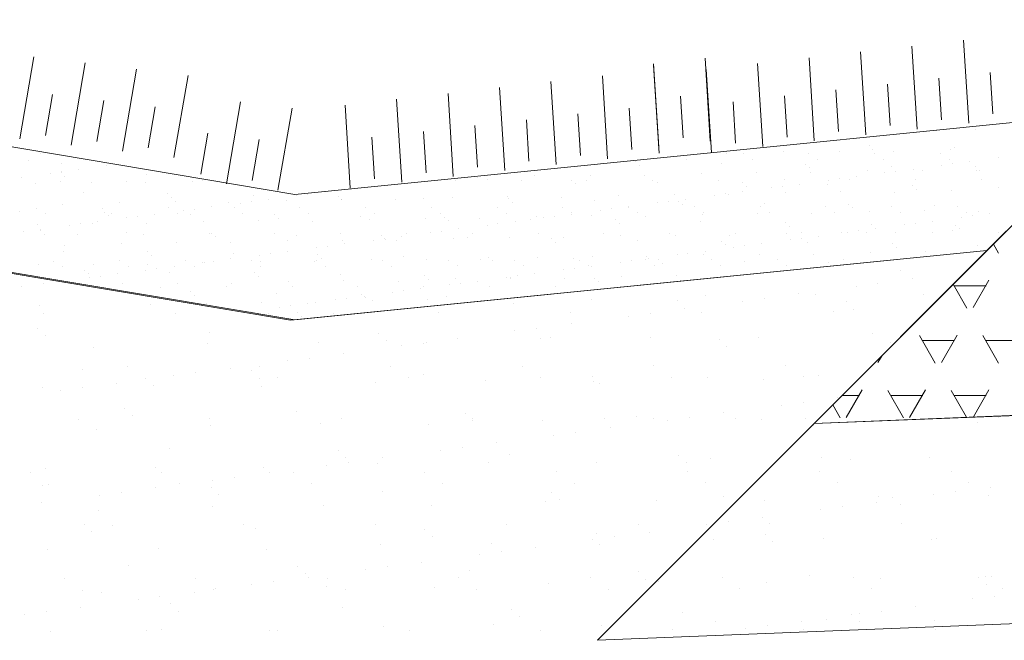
# Model space of a CAD drawing. Header units: metres. Extents: x 561538 to 562530, y 6580867 to 6581188.
# Tile 31 of 78: x 562506.647 to 562507.831, y 6580871.246 to 6580871.991. Entities that reach past the tile are written whole.
import ezdxf

# ---------------------------------------------------------------- set-up
doc = ezdxf.new("R2010")
doc.units = ezdxf.units.M
doc.layers.add('KLM_horisontaal', color=154, linetype='Continuous', lineweight=9)
doc.layers.add('KLM_lõige', color=7, linetype='Continuous', lineweight=9)

msp = doc.modelspace()

# ---------------------------------------------------------------- linework, layer by layer
at = {"layer": 'KLM_horisontaal', "color": 0}
for p, q in [((562505.7277, 6580871.9914), (562506.9777, 6580871.7814)), ((562506.9777, 6580871.7814), (562507.9777, 6580871.8814)), ((562507.9777, 6580871.8814), (562507.3418, 6580871.2455)), ((562505.8515, 6580871.8185), (562506.9726, 6580871.6302)), ((562506.9726, 6580871.6302), (562507.8102, 6580871.7139)), ((562508.4921, 6580871.5417), (562507.6024, 6580871.5061)), ((562508.5021, 6580871.2919), (562507.3418, 6580871.2455))]:
    msp.add_line(p, q, dxfattribs=at)
at = {"layer": 'KLM_lõige', "color": 34}
for p, q in [((562506.9777, 6580871.7814), (562505.7277, 6580871.9914)), ((562507.9777, 6580871.8814), (562506.9777, 6580871.7814)), ((562507.8102, 6580871.7139), (562507.9777, 6580871.8814)), ((562507.7496, 6580871.8579), (562507.7496, 6580871.8579)), ((562507.7966, 6580871.8591), (562507.7966, 6580871.8591)), ((562507.5659, 6580871.8326), (562507.5659, 6580871.8326)), ((562507.6324, 6580871.8335), (562507.6324, 6580871.8335)), ((562507.6685, 6580871.8399), (562507.6685, 6580871.8399)), ((562507.6732, 6580871.8356), (562507.6732, 6580871.8356)), ((562507.6974, 6580871.8332), (562507.6974, 6580871.8332)), ((562507.766, 6580871.8356), (562507.766, 6580871.8356)), ((562507.7717, 6580871.8377), (562507.7717, 6580871.8377)), ((562506.6577, 6580871.8217), (562506.6577, 6580871.8217)), ((562506.6715, 6580871.831), (562506.6715, 6580871.831)), ((562506.7368, 6580871.8219), (562506.7368, 6580871.8219)), ((562507.3874, 6580871.8208), (562507.3874, 6580871.8208)), ((562507.4486, 6580871.8232), (562507.4486, 6580871.8232)), ((562507.4973, 6580871.8301), (562507.4973, 6580871.8301)), ((562507.517, 6580871.8302), (562507.517, 6580871.8302)), ((562507.5277, 6580871.8233), (562507.5277, 6580871.8233)), ((562507.5961, 6580871.8303), (562507.5961, 6580871.8303)), ((562507.6068, 6580871.8235), (562507.6068, 6580871.8235)), ((562507.6752, 6580871.8304), (562507.6752, 6580871.8304)), ((562507.6859, 6580871.8236), (562507.6859, 6580871.8236)), ((562507.7543, 6580871.8306), (562507.7543, 6580871.8306)), ((562507.765, 6580871.8238), (562507.765, 6580871.8238)), ((562507.7898, 6580871.8209), (562507.7898, 6580871.8209)), ((562507.8243, 6580871.8255), (562507.8243, 6580871.8255)), ((562505.8515, 6580871.8185), (562506.9726, 6580871.6302)), ((562506.6971, 6580871.8181), (562506.6971, 6580871.8181)), ((562506.7174, 6580871.8113), (562506.7174, 6580871.8113)), ((562506.7519, 6580871.8158), (562506.7519, 6580871.8158)), ((562507.3921, 6580871.8165), (562507.3921, 6580871.8165)), ((562507.4905, 6580871.8185), (562507.4905, 6580871.8185)), ((562507.5922, 6580871.8176), (562507.5922, 6580871.8176)), ((562507.5969, 6580871.8134), (562507.5969, 6580871.8134)), ((562507.6668, 6580871.8097), (562507.6668, 6580871.8097)), ((562507.6953, 6580871.8154), (562507.6953, 6580871.8154)), ((562507.7008, 6580871.8092), (562507.7008, 6580871.8092)), ((562507.7214, 6580871.8119), (562507.7214, 6580871.8119)), ((562507.7333, 6580871.8105), (562507.7333, 6580871.8105)), ((562507.7559, 6580871.8164), (562507.7559, 6580871.8164)), ((562507.7691, 6580871.8182), (562507.7691, 6580871.8182)), ((562507.797, 6580871.8145), (562507.797, 6580871.8145)), ((562507.7982, 6580871.8102), (562507.7982, 6580871.8102)), ((562507.8016, 6580871.8102), (562507.8016, 6580871.8102)), ((562506.649, 6580871.8023), (562506.649, 6580871.8023)), ((562506.6835, 6580871.8068), (562506.6835, 6580871.8068)), ((562506.6962, 6580871.7972), (562506.6962, 6580871.7972)), ((562506.6967, 6580871.8085), (562506.6967, 6580871.8085)), ((562506.6967, 6580871.8078), (562506.6967, 6580871.8078)), ((562506.7014, 6580871.8035), (562506.7014, 6580871.8035)), ((562506.7753, 6580871.7973), (562506.7753, 6580871.7973)), ((562506.7999, 6580871.8056), (562506.7999, 6580871.8056)), ((562506.8544, 6580871.7975), (562506.8544, 6580871.7975)), ((562506.8665, 6580871.7976), (562506.8665, 6580871.7976)), ((562507.1708, 6580871.798), (562507.1708, 6580871.798)), ((562507.198, 6580871.8012), (562507.198, 6580871.8012)), ((562507.2094, 6580871.7993), (562507.2094, 6580871.7993)), ((562507.2499, 6580871.7982), (562507.2499, 6580871.7982)), ((562507.2666, 6580871.8036), (562507.2666, 6580871.8036)), ((562507.3111, 6580871.7985), (562507.3111, 6580871.7985)), ((562507.329, 6580871.7983), (562507.329, 6580871.7983)), ((562507.3331, 6580871.8045), (562507.3331, 6580871.8045)), ((562507.3981, 6580871.8042), (562507.3981, 6580871.8042)), ((562507.4081, 6580871.7985), (562507.4081, 6580871.7985)), ((562507.4667, 6580871.8066), (562507.4667, 6580871.8066)), ((562507.4872, 6580871.7986), (562507.4872, 6580871.7986)), ((562507.5332, 6580871.8075), (562507.5332, 6580871.8075)), ((562507.5663, 6580871.7988), (562507.5663, 6580871.7988)), ((562507.5982, 6580871.8072), (562507.5982, 6580871.8072)), ((562507.6192, 6580871.7984), (562507.6192, 6580871.7984)), ((562507.6324, 6580871.8002), (562507.6324, 6580871.8002)), ((562507.6454, 6580871.7989), (562507.6454, 6580871.7989)), ((562507.6531, 6580871.8029), (562507.6531, 6580871.8029)), ((562507.6876, 6580871.8074), (562507.6876, 6580871.8074)), ((562507.7245, 6580871.7991), (562507.7245, 6580871.7991)), ((562507.8036, 6580871.7992), (562507.8036, 6580871.7992)), ((562506.6664, 6580871.7946), (562506.6664, 6580871.7946)), ((562506.7329, 6580871.7955), (562506.7329, 6580871.7955)), ((562506.7979, 6580871.7952), (562506.7979, 6580871.7952)), ((562507.3157, 6580871.7942), (562507.3157, 6580871.7942)), ((562507.4142, 6580871.7962), (562507.4142, 6580871.7962)), ((562507.5158, 6580871.7953), (562507.5158, 6580871.7953)), ((562507.5205, 6580871.7911), (562507.5205, 6580871.7911)), ((562507.5508, 6580871.7894), (562507.5508, 6580871.7894)), ((562507.564, 6580871.7912), (562507.564, 6580871.7912)), ((562507.5847, 6580871.7939), (562507.5847, 6580871.7939)), ((562507.619, 6580871.7931), (562507.619, 6580871.7931)), ((562507.7206, 6580871.7922), (562507.7206, 6580871.7922)), ((562507.7253, 6580871.7879), (562507.7253, 6580871.7879)), ((562507.7676, 6580871.7867), (562507.7676, 6580871.7867)), ((562507.8237, 6580871.79), (562507.8237, 6580871.79)), ((562506.7235, 6580871.7833), (562506.7235, 6580871.7833)), ((562506.8252, 6580871.7824), (562506.8252, 6580871.7824)), ((562506.8298, 6580871.7781), (562506.8298, 6580871.7781)), ((562506.9283, 6580871.7802), (562506.9283, 6580871.7802)), ((562506.9459, 6580871.7756), (562506.9459, 6580871.7756)), ((562506.9673, 6580871.7747), (562506.9673, 6580871.7747)), ((562506.9804, 6580871.7801), (562506.9804, 6580871.7801)), ((562506.9936, 6580871.7819), (562506.9936, 6580871.7819)), ((562507.0143, 6580871.7846), (562507.0143, 6580871.7846)), ((562507.0299, 6580871.7793), (562507.0299, 6580871.7793)), ((562507.0338, 6580871.7755), (562507.0338, 6580871.7755)), ((562507.0346, 6580871.775), (562507.0346, 6580871.775)), ((562507.0988, 6580871.7752), (562507.0988, 6580871.7752)), ((562507.1331, 6580871.777), (562507.1331, 6580871.777)), ((562507.1674, 6580871.7777), (562507.1674, 6580871.7777)), ((562507.2339, 6580871.7785), (562507.2339, 6580871.7785)), ((562507.2347, 6580871.7762), (562507.2347, 6580871.7762)), ((562507.2989, 6580871.7782), (562507.2989, 6580871.7782)), ((562507.3378, 6580871.7739), (562507.3378, 6580871.7739)), ((562507.3675, 6580871.7807), (562507.3675, 6580871.7807)), ((562507.434, 6580871.7815), (562507.434, 6580871.7815)), ((562507.4479, 6580871.7759), (562507.4479, 6580871.7759)), ((562507.4824, 6580871.7804), (562507.4824, 6580871.7804)), ((562507.4957, 6580871.7822), (562507.4957, 6580871.7822)), ((562507.4989, 6580871.7812), (562507.4989, 6580871.7812)), ((562507.5163, 6580871.7849), (562507.5163, 6580871.7849)), ((562507.5675, 6580871.7837), (562507.5675, 6580871.7837)), ((562507.634, 6580871.7845), (562507.634, 6580871.7845)), ((562507.699, 6580871.7842), (562507.699, 6580871.7842)), ((562506.6675, 6580871.765), (562506.6675, 6580871.765)), ((562506.6987, 6580871.7692), (562506.6987, 6580871.7692)), ((562506.7466, 6580871.7651), (562506.7466, 6580871.7651)), ((562506.7673, 6580871.7716), (562506.7673, 6580871.7716)), ((562506.8257, 6580871.7653), (562506.8257, 6580871.7653)), ((562506.8338, 6580871.7725), (562506.8338, 6580871.7725)), ((562506.8437, 6580871.7621), (562506.8437, 6580871.7621)), ((562506.8569, 6580871.7639), (562506.8569, 6580871.7639)), ((562506.8776, 6580871.7666), (562506.8776, 6580871.7666)), ((562506.8987, 6580871.7722), (562506.8987, 6580871.7722)), ((562506.9048, 6580871.7654), (562506.9048, 6580871.7654)), ((562506.9121, 6580871.7711), (562506.9121, 6580871.7711)), ((562506.9253, 6580871.7729), (562506.9253, 6580871.7729)), ((562506.9839, 6580871.7655), (562506.9839, 6580871.7655)), ((562507.063, 6580871.7657), (562507.063, 6580871.7657)), ((562507.1421, 6580871.7658), (562507.1421, 6580871.7658)), ((562507.2212, 6580871.766), (562507.2212, 6580871.766)), ((562507.2394, 6580871.7719), (562507.2394, 6580871.7719)), ((562507.3002, 6580871.7661), (562507.3002, 6580871.7661)), ((562507.3457, 6580871.7624), (562507.3457, 6580871.7624)), ((562507.3589, 6580871.7642), (562507.3589, 6580871.7642)), ((562507.3793, 6580871.7663), (562507.3793, 6580871.7663)), ((562507.3796, 6580871.7669), (562507.3796, 6580871.7669)), ((562507.4141, 6580871.7714), (562507.4141, 6580871.7714)), ((562507.4273, 6580871.7732), (562507.4273, 6580871.7732)), ((562507.4395, 6580871.7731), (562507.4395, 6580871.7731)), ((562507.4442, 6580871.7688), (562507.4442, 6580871.7688)), ((562507.4584, 6580871.7664), (562507.4584, 6580871.7664)), ((562507.5375, 6580871.7665), (562507.5375, 6580871.7665)), ((562507.5426, 6580871.7708), (562507.5426, 6580871.7708)), ((562507.6166, 6580871.7667), (562507.6166, 6580871.7667)), ((562507.6442, 6580871.7699), (562507.6442, 6580871.7699)), ((562507.6489, 6580871.7656), (562507.6489, 6580871.7656)), ((562507.6957, 6580871.7668), (562507.6957, 6580871.7668)), ((562507.7349, 6580871.7616), (562507.7349, 6580871.7616)), ((562507.7474, 6580871.7677), (562507.7474, 6580871.7677)), ((562507.7748, 6580871.767), (562507.7748, 6580871.767)), ((562506.6472, 6580871.761), (562506.6472, 6580871.761)), ((562506.6782, 6580871.7581), (562506.6782, 6580871.7581)), ((562506.7488, 6580871.7601), (562506.7488, 6580871.7601)), ((562506.7535, 6580871.7558), (562506.7535, 6580871.7558)), ((562506.7573, 6580871.7583), (562506.7573, 6580871.7583)), ((562506.7753, 6580871.7531), (562506.7753, 6580871.7531)), ((562506.7885, 6580871.7549), (562506.7885, 6580871.7549)), ((562506.8092, 6580871.7576), (562506.8092, 6580871.7576)), ((562506.8364, 6580871.7584), (562506.8364, 6580871.7584)), ((562506.8519, 6580871.7579), (562506.8519, 6580871.7579)), ((562506.9155, 6580871.7586), (562506.9155, 6580871.7586)), ((562506.9536, 6580871.757), (562506.9536, 6580871.757)), ((562506.9583, 6580871.7527), (562506.9583, 6580871.7527)), ((562506.9946, 6580871.7587), (562506.9946, 6580871.7587)), ((562507.0567, 6580871.7548), (562507.0567, 6580871.7548)), ((562507.0682, 6580871.7517), (562507.0682, 6580871.7517)), ((562507.0737, 6580871.7589), (562507.0737, 6580871.7589)), ((562507.1347, 6580871.7525), (562507.1347, 6580871.7525)), ((562507.1528, 6580871.759), (562507.1528, 6580871.759)), ((562507.1583, 6580871.7539), (562507.1583, 6580871.7539)), ((562507.1996, 6580871.7522), (562507.1996, 6580871.7522)), ((562507.2319, 6580871.7591), (562507.2319, 6580871.7591)), ((562507.2615, 6580871.7516), (562507.2615, 6580871.7516)), ((562507.2682, 6580871.7547), (562507.2682, 6580871.7547)), ((562507.2773, 6580871.7534), (562507.2773, 6580871.7534)), ((562507.2905, 6580871.7552), (562507.2905, 6580871.7552)), ((562507.311, 6580871.7593), (562507.311, 6580871.7593)), ((562507.3112, 6580871.7579), (562507.3112, 6580871.7579)), ((562507.3347, 6580871.7555), (562507.3347, 6580871.7555)), ((562507.3631, 6580871.7508), (562507.3631, 6580871.7508)), ((562507.3901, 6580871.7594), (562507.3901, 6580871.7594)), ((562507.3997, 6580871.7552), (562507.3997, 6580871.7552)), ((562507.4683, 6580871.7577), (562507.4683, 6580871.7577)), ((562507.4692, 6580871.7596), (562507.4692, 6580871.7596)), ((562507.5348, 6580871.7586), (562507.5348, 6580871.7586)), ((562507.5483, 6580871.7597), (562507.5483, 6580871.7597)), ((562507.5998, 6580871.7582), (562507.5998, 6580871.7582)), ((562507.6274, 6580871.7599), (562507.6274, 6580871.7599)), ((562507.6684, 6580871.7607), (562507.6684, 6580871.7607)), ((562507.7065, 6580871.76), (562507.7065, 6580871.76)), ((562507.7793, 6580871.7538), (562507.7793, 6580871.7538)), ((562507.7856, 6580871.7602), (562507.7856, 6580871.7602)), ((562507.7926, 6580871.7555), (562507.7926, 6580871.7555)), ((562507.7998, 6580871.7613), (562507.7998, 6580871.7613)), ((562507.8132, 6580871.7582), (562507.8132, 6580871.7582)), ((562506.668, 6580871.7457), (562506.668, 6580871.7457)), ((562506.6724, 6580871.7396), (562506.6724, 6580871.7396)), ((562506.6724, 6580871.7378), (562506.6724, 6580871.7378)), ((562506.7069, 6580871.7441), (562506.7069, 6580871.7441)), ((562506.7202, 6580871.7459), (562506.7202, 6580871.7459)), ((562506.7345, 6580871.7465), (562506.7345, 6580871.7465)), ((562506.7408, 6580871.7486), (562506.7408, 6580871.7486)), ((562506.7995, 6580871.7462), (562506.7995, 6580871.7462)), ((562506.8681, 6580871.7487), (562506.8681, 6580871.7487)), ((562506.9346, 6580871.7495), (562506.9346, 6580871.7495)), ((562506.9996, 6580871.7492), (562506.9996, 6580871.7492)), ((562507.163, 6580871.7496), (562507.163, 6580871.7496)), ((562507.1745, 6580871.7399), (562507.1745, 6580871.7399)), ((562507.209, 6580871.7444), (562507.209, 6580871.7444)), ((562507.2222, 6580871.7462), (562507.2222, 6580871.7462)), ((562507.2428, 6580871.7489), (562507.2428, 6580871.7489)), ((562507.3678, 6580871.7465), (562507.3678, 6580871.7465)), ((562507.4662, 6580871.7485), (562507.4662, 6580871.7485)), ((562507.5679, 6580871.7476), (562507.5679, 6580871.7476)), ((562507.5726, 6580871.7434), (562507.5726, 6580871.7434)), ((562507.671, 6580871.7454), (562507.671, 6580871.7454)), ((562507.6765, 6580871.7402), (562507.6765, 6580871.7402)), ((562507.711, 6580871.7448), (562507.711, 6580871.7448)), ((562507.7242, 6580871.7465), (562507.7242, 6580871.7465)), ((562507.7448, 6580871.7492), (562507.7448, 6580871.7492)), ((562507.7727, 6580871.7445), (562507.7727, 6580871.7445)), ((562507.7773, 6580871.7402), (562507.7773, 6580871.7402)), ((562506.6518, 6580871.7369), (562506.6518, 6580871.7369)), ((562506.6771, 6580871.7335), (562506.6771, 6580871.7335)), ((562506.7167, 6580871.7336), (562506.7167, 6580871.7336)), ((562506.7756, 6580871.7356), (562506.7756, 6580871.7356)), ((562506.7958, 6580871.7337), (562506.7958, 6580871.7337)), ((562506.8749, 6580871.7339), (562506.8749, 6580871.7339)), ((562506.8772, 6580871.7347), (562506.8772, 6580871.7347)), ((562506.8819, 6580871.7304), (562506.8819, 6580871.7304)), ((562506.954, 6580871.734), (562506.954, 6580871.734)), ((562506.9803, 6580871.7325), (562506.9803, 6580871.7325)), ((562507.0331, 6580871.7342), (562507.0331, 6580871.7342)), ((562507.0354, 6580871.7266), (562507.0354, 6580871.7266)), ((562507.0722, 6580871.7264), (562507.0722, 6580871.7264)), ((562507.082, 6580871.7316), (562507.082, 6580871.7316)), ((562507.0854, 6580871.7282), (562507.0854, 6580871.7282)), ((562507.0867, 6580871.7273), (562507.0867, 6580871.7273)), ((562507.1004, 6580871.7263), (562507.1004, 6580871.7263)), ((562507.1061, 6580871.7309), (562507.1061, 6580871.7309)), ((562507.1122, 6580871.7343), (562507.1122, 6580871.7343)), ((562507.1406, 6580871.7354), (562507.1406, 6580871.7354)), ((562507.1538, 6580871.7372), (562507.1538, 6580871.7372)), ((562507.169, 6580871.7287), (562507.169, 6580871.7287)), ((562507.1851, 6580871.7293), (562507.1851, 6580871.7293)), ((562507.1913, 6580871.7344), (562507.1913, 6580871.7344)), ((562507.2355, 6580871.7296), (562507.2355, 6580871.7296)), ((562507.2704, 6580871.7346), (562507.2704, 6580871.7346)), ((562507.2868, 6580871.7285), (562507.2868, 6580871.7285)), ((562507.3005, 6580871.7293), (562507.3005, 6580871.7293)), ((562507.3495, 6580871.7347), (562507.3495, 6580871.7347)), ((562507.3691, 6580871.7317), (562507.3691, 6580871.7317)), ((562507.3899, 6580871.7262), (562507.3899, 6580871.7262)), ((562507.4286, 6580871.7349), (562507.4286, 6580871.7349)), ((562507.4356, 6580871.7326), (562507.4356, 6580871.7326)), ((562507.5005, 6580871.7323), (562507.5005, 6580871.7323)), ((562507.5077, 6580871.735), (562507.5077, 6580871.735)), ((562507.5691, 6580871.7347), (562507.5691, 6580871.7347)), ((562507.5742, 6580871.7268), (562507.5742, 6580871.7268)), ((562507.5868, 6580871.7352), (562507.5868, 6580871.7352)), ((562507.5874, 6580871.7285), (562507.5874, 6580871.7285)), ((562507.6081, 6580871.7312), (562507.6081, 6580871.7312)), ((562507.6356, 6580871.7356), (562507.6356, 6580871.7356)), ((562507.6426, 6580871.7358), (562507.6426, 6580871.7358)), ((562507.6558, 6580871.7375), (562507.6558, 6580871.7375)), ((562507.6659, 6580871.7353), (562507.6659, 6580871.7353)), ((562507.7006, 6580871.7353), (562507.7006, 6580871.7353)), ((562507.745, 6580871.7354), (562507.745, 6580871.7354)), ((562507.7692, 6580871.7377), (562507.7692, 6580871.7377)), ((562507.8241, 6580871.7356), (562507.8241, 6580871.7356)), ((562506.7003, 6580871.7202), (562506.7003, 6580871.7202)), ((562506.7689, 6580871.7227), (562506.7689, 6580871.7227)), ((562506.8354, 6580871.7236), (562506.8354, 6580871.7236)), ((562506.9003, 6580871.7232), (562506.9003, 6580871.7232)), ((562506.9689, 6580871.7257), (562506.9689, 6580871.7257)), ((562507.0038, 6580871.7174), (562507.0038, 6580871.7174)), ((562507.0171, 6580871.7192), (562507.0171, 6580871.7192)), ((562507.0377, 6580871.7219), (562507.0377, 6580871.7219)), ((562507.2914, 6580871.7242), (562507.2914, 6580871.7242)), ((562507.4915, 6580871.7254), (562507.4915, 6580871.7254)), ((562507.4962, 6580871.7211), (562507.4962, 6580871.7211)), ((562507.5059, 6580871.7178), (562507.5059, 6580871.7178)), ((562507.5191, 6580871.7195), (562507.5191, 6580871.7195)), ((562507.5397, 6580871.7222), (562507.5397, 6580871.7222)), ((562507.5947, 6580871.7231), (562507.5947, 6580871.7231)), ((562507.6963, 6580871.7222), (562507.6963, 6580871.7222)), ((562507.701, 6580871.7179), (562507.701, 6580871.7179)), ((562507.7994, 6580871.72), (562507.7994, 6580871.72)), ((562506.6992, 6580871.7133), (562506.6992, 6580871.7133)), ((562506.8009, 6580871.7124), (562506.8009, 6580871.7124)), ((562506.8055, 6580871.7081), (562506.8055, 6580871.7081)), ((562506.901, 6580871.7039), (562506.901, 6580871.7039)), ((562506.904, 6580871.7102), (562506.904, 6580871.7102)), ((562506.9355, 6580871.7084), (562506.9355, 6580871.7084)), ((562506.9487, 6580871.7102), (562506.9487, 6580871.7102)), ((562506.9693, 6580871.7129), (562506.9693, 6580871.7129)), ((562506.9726, 6580871.6302), (562507.8102, 6580871.7139)), ((562507.0056, 6580871.7093), (562507.0056, 6580871.7093)), ((562507.0103, 6580871.705), (562507.0103, 6580871.705)), ((562507.0698, 6580871.7027), (562507.0698, 6580871.7027)), ((562507.1088, 6580871.7071), (562507.1088, 6580871.7071)), ((562507.1363, 6580871.7036), (562507.1363, 6580871.7036)), ((562507.2012, 6580871.7033), (562507.2012, 6580871.7033)), ((562507.2104, 6580871.7062), (562507.2104, 6580871.7062)), ((562507.2417, 6580871.7024), (562507.2417, 6580871.7024)), ((562507.2698, 6580871.7058), (562507.2698, 6580871.7058)), ((562507.3135, 6580871.7039), (562507.3135, 6580871.7039)), ((562507.3208, 6580871.7025), (562507.3208, 6580871.7025)), ((562507.3363, 6580871.7066), (562507.3363, 6580871.7066)), ((562507.3999, 6580871.7027), (562507.3999, 6580871.7027)), ((562507.4013, 6580871.7063), (562507.4013, 6580871.7063)), ((562507.403, 6580871.7042), (562507.403, 6580871.7042)), ((562507.4152, 6580871.7031), (562507.4152, 6580871.7031)), ((562507.4375, 6580871.7088), (562507.4375, 6580871.7088)), ((562507.4507, 6580871.7105), (562507.4507, 6580871.7105)), ((562507.4699, 6580871.7088), (562507.4699, 6580871.7088)), ((562507.4714, 6580871.7132), (562507.4714, 6580871.7132)), ((562507.479, 6580871.7028), (562507.479, 6580871.7028)), ((562507.5364, 6580871.7096), (562507.5364, 6580871.7096)), ((562507.5581, 6580871.7029), (562507.5581, 6580871.7029)), ((562507.6014, 6580871.7093), (562507.6014, 6580871.7093)), ((562507.6372, 6580871.7031), (562507.6372, 6580871.7031)), ((562507.67, 6580871.7118), (562507.67, 6580871.7118)), ((562507.7365, 6580871.7126), (562507.7365, 6580871.7126)), ((562506.6696, 6580871.6967), (562506.6696, 6580871.6967)), ((562506.688, 6580871.7014), (562506.688, 6580871.7014)), ((562506.6987, 6580871.6945), (562506.6987, 6580871.6945)), ((562506.7361, 6580871.6976), (562506.7361, 6580871.6976)), ((562506.7671, 6580871.7015), (562506.7671, 6580871.7015)), ((562506.7778, 6580871.6947), (562506.7778, 6580871.6947)), ((562506.8011, 6580871.6973), (562506.8011, 6580871.6973)), ((562506.8119, 6580871.6922), (562506.8119, 6580871.6922)), ((562506.8326, 6580871.6949), (562506.8326, 6580871.6949)), ((562506.8462, 6580871.7017), (562506.8462, 6580871.7017)), ((562506.8569, 6580871.6948), (562506.8569, 6580871.6948)), ((562506.8671, 6580871.6994), (562506.8671, 6580871.6994)), ((562506.8697, 6580871.6997), (562506.8697, 6580871.6997)), ((562506.8803, 6580871.7012), (562506.8803, 6580871.7012)), ((562506.9253, 6580871.7018), (562506.9253, 6580871.7018)), ((562506.936, 6580871.695), (562506.936, 6580871.695)), ((562506.9362, 6580871.7006), (562506.9362, 6580871.7006)), ((562507.0012, 6580871.7003), (562507.0012, 6580871.7003)), ((562507.0044, 6580871.7019), (562507.0044, 6580871.7019)), ((562507.0151, 6580871.6951), (562507.0151, 6580871.6951)), ((562507.0835, 6580871.7021), (562507.0835, 6580871.7021)), ((562507.0942, 6580871.6953), (562507.0942, 6580871.6953)), ((562507.1626, 6580871.7022), (562507.1626, 6580871.7022)), ((562507.1733, 6580871.6954), (562507.1733, 6580871.6954)), ((562507.2151, 6580871.7019), (562507.2151, 6580871.7019)), ((562507.2524, 6580871.6955), (562507.2524, 6580871.6955)), ((562507.3007, 6580871.6908), (562507.3007, 6580871.6908)), ((562507.314, 6580871.6925), (562507.314, 6580871.6925)), ((562507.3315, 6580871.6957), (562507.3315, 6580871.6957)), ((562507.3346, 6580871.6952), (562507.3346, 6580871.6952)), ((562507.3691, 6580871.6998), (562507.3691, 6580871.6998)), ((562507.3823, 6580871.7015), (562507.3823, 6580871.7015)), ((562507.4106, 6580871.6958), (562507.4106, 6580871.6958)), ((562507.4199, 6580871.6988), (562507.4199, 6580871.6988)), ((562507.4897, 6580871.696), (562507.4897, 6580871.696)), ((562507.5183, 6580871.7008), (562507.5183, 6580871.7008)), ((562507.5688, 6580871.6961), (562507.5688, 6580871.6961)), ((562507.6199, 6580871.6999), (562507.6199, 6580871.6999)), ((562507.6246, 6580871.6956), (562507.6246, 6580871.6956)), ((562506.7245, 6580871.6901), (562506.7245, 6580871.6901)), ((562506.7292, 6580871.6858), (562506.7292, 6580871.6858)), ((562506.7304, 6580871.6814), (562506.7304, 6580871.6814)), ((562506.7436, 6580871.6832), (562506.7436, 6580871.6832)), ((562506.7642, 6580871.6859), (562506.7642, 6580871.6859)), ((562506.7987, 6580871.6904), (562506.7987, 6580871.6904)), ((562506.8276, 6580871.6879), (562506.8276, 6580871.6879)), ((562506.9293, 6580871.687), (562506.9293, 6580871.687)), ((562506.934, 6580871.6827), (562506.934, 6580871.6827)), ((562507.0324, 6580871.6848), (562507.0324, 6580871.6848)), ((562507.134, 6580871.6839), (562507.134, 6580871.6839)), ((562507.1387, 6580871.6796), (562507.1387, 6580871.6796)), ((562507.1706, 6580871.6798), (562507.1706, 6580871.6798)), ((562507.2324, 6580871.6818), (562507.2324, 6580871.6818)), ((562507.2371, 6580871.6806), (562507.2371, 6580871.6806)), ((562507.2372, 6580871.6816), (562507.2372, 6580871.6816)), ((562507.2456, 6580871.6835), (562507.2456, 6580871.6835)), ((562507.2662, 6580871.6862), (562507.2662, 6580871.6862)), ((562507.3021, 6580871.6803), (562507.3021, 6580871.6803)), ((562507.3388, 6580871.6808), (562507.3388, 6580871.6808)), ((562507.3707, 6580871.6828), (562507.3707, 6580871.6828)), ((562507.4372, 6580871.6836), (562507.4372, 6580871.6836)), ((562507.5021, 6580871.6833), (562507.5021, 6580871.6833)), ((562506.6959, 6580871.6769), (562506.6959, 6580871.6769)), ((562506.7372, 6580871.67), (562506.7372, 6580871.67)), ((562506.7705, 6580871.6738), (562506.7705, 6580871.6738)), ((562506.8163, 6580871.6701), (562506.8163, 6580871.6701)), ((562506.837, 6580871.6746), (562506.837, 6580871.6746)), ((562506.8954, 6580871.6703), (562506.8954, 6580871.6703)), ((562506.9019, 6580871.6743), (562506.9019, 6580871.6743)), ((562506.9705, 6580871.6768), (562506.9705, 6580871.6768)), ((562506.9745, 6580871.6704), (562506.9745, 6580871.6704)), ((562507.037, 6580871.6776), (562507.037, 6580871.6776)), ((562507.0536, 6580871.6705), (562507.0536, 6580871.6705)), ((562507.102, 6580871.6773), (562507.102, 6580871.6773)), ((562507.1295, 6580871.6682), (562507.1295, 6580871.6682)), ((562507.1327, 6580871.6707), (562507.1327, 6580871.6707)), ((562507.164, 6580871.6728), (562507.164, 6580871.6728)), ((562507.1772, 6580871.6745), (562507.1772, 6580871.6745)), ((562507.1979, 6580871.6772), (562507.1979, 6580871.6772)), ((562507.2118, 6580871.6708), (562507.2118, 6580871.6708)), ((562507.2909, 6580871.671), (562507.2909, 6580871.671)), ((562507.3435, 6580871.6765), (562507.3435, 6580871.6765)), ((562507.37, 6580871.6711), (562507.37, 6580871.6711)), ((562507.442, 6580871.6785), (562507.442, 6580871.6785)), ((562506.8529, 6580871.6647), (562506.8529, 6580871.6647)), ((562506.8576, 6580871.6604), (562506.8576, 6580871.6604)), ((562506.9561, 6580871.6625), (562506.9561, 6580871.6625)), ((562507.0405, 6580871.6565), (562507.0405, 6580871.6565)), ((562507.0577, 6580871.6616), (562507.0577, 6580871.6616)), ((562507.0611, 6580871.6592), (562507.0611, 6580871.6592)), ((562507.0624, 6580871.6573), (562507.0624, 6580871.6573)), ((562507.0956, 6580871.6638), (562507.0956, 6580871.6638)), ((562507.1089, 6580871.6655), (562507.1089, 6580871.6655)), ((562507.1608, 6580871.6593), (562507.1608, 6580871.6593)), ((562506.8713, 6580871.6508), (562506.8713, 6580871.6508)), ((562506.9378, 6580871.6516), (562506.9378, 6580871.6516)), ((562506.9589, 6580871.6458), (562506.9589, 6580871.6458)), ((562506.9721, 6580871.6475), (562506.9721, 6580871.6475)), ((562506.9928, 6580871.6502), (562506.9928, 6580871.6502)), ((562507.0028, 6580871.6513), (562507.0028, 6580871.6513)), ((562507.0273, 6580871.6548), (562507.0273, 6580871.6548)), ((562507.0714, 6580871.6538), (562507.0714, 6580871.6538)), ((562507.1379, 6580871.6547), (562507.1379, 6580871.6547)), ((562507.2028, 6580871.6543), (562507.2028, 6580871.6543)), ((562506.9244, 6580871.6412), (562506.9244, 6580871.6412)), ((562506.9458, 6580871.6382), (562506.9458, 6580871.6382)), ((562506.9813, 6580871.6393), (562506.9813, 6580871.6393)), ((562506.986, 6580871.635), (562506.986, 6580871.635)), ((562507.0249, 6580871.6383), (562507.0249, 6580871.6383))]:
    msp.add_line(p, q, dxfattribs=at)
at = {"layer": 'KLM_lõige', "color": 3}
for p, q in [((562507.7883, 6580871.867), (562507.782, 6580871.9668)), ((562507.7883, 6580871.867), (562507.782, 6580871.9668)), ((562507.6645, 6580871.8529), (562507.6582, 6580871.9527)), ((562507.6645, 6580871.8529), (562507.6582, 6580871.9527)), ((562507.7264, 6580871.8599), (562507.7201, 6580871.9597)), ((562507.7264, 6580871.8599), (562507.7201, 6580871.9597)), ((562506.647, 6580871.8483), (562506.664, 6580871.9468)), ((562506.647, 6580871.8483), (562506.664, 6580871.9468)), ((562506.7088, 6580871.8408), (562506.7258, 6580871.9394)), ((562506.7088, 6580871.8408), (562506.7258, 6580871.9394)), ((562507.4775, 6580871.8455), (562507.4713, 6580871.9453)), ((562507.6026, 6580871.8459), (562507.5964, 6580871.9457)), ((562507.6026, 6580871.8459), (562507.5964, 6580871.9457)), ((562506.7707, 6580871.8333), (562506.7876, 6580871.9319)), ((562506.7707, 6580871.8333), (562506.7876, 6580871.9319)), ((562507.4155, 6580871.8368), (562507.4092, 6580871.9366)), ((562507.4157, 6580871.8384), (562507.4094, 6580871.9382)), ((562507.4159, 6580871.8312), (562507.4096, 6580871.931)), ((562507.4789, 6580871.8318), (562507.4726, 6580871.9316)), ((562507.5408, 6580871.8389), (562507.5345, 6580871.9387)), ((562507.5408, 6580871.8389), (562507.5345, 6580871.9387)), ((562507.8175, 6580871.8782), (562507.8143, 6580871.9281)), ((562506.8325, 6580871.8259), (562506.8495, 6580871.9244)), ((562507.2921, 6580871.8172), (562507.2859, 6580871.917)), ((562507.2921, 6580871.8172), (562507.2859, 6580871.917)), ((562507.354, 6580871.8242), (562507.3477, 6580871.924)), ((562507.354, 6580871.8242), (562507.3477, 6580871.924)), ((562507.7556, 6580871.8711), (562507.7524, 6580871.921)), ((562507.2303, 6580871.8101), (562507.224, 6580871.9099)), ((562507.2303, 6580871.8101), (562507.224, 6580871.9099)), ((562507.6318, 6580871.8571), (562507.6287, 6580871.907)), ((562507.6937, 6580871.8641), (562507.6905, 6580871.914)), ((562506.678, 6580871.8524), (562506.6865, 6580871.9017)), ((562506.7398, 6580871.845), (562506.7483, 6580871.8942)), ((562506.8957, 6580871.7942), (562506.9126, 6580871.8927)), ((562506.8957, 6580871.7942), (562506.9126, 6580871.8927)), ((562507.1065, 6580871.7961), (562507.1002, 6580871.8959)), ((562507.1065, 6580871.7961), (562507.1002, 6580871.8959)), ((562507.1684, 6580871.8031), (562507.1621, 6580871.9029)), ((562507.1684, 6580871.8031), (562507.1621, 6580871.9029)), ((562507.4448, 6580871.8496), (562507.4417, 6580871.8995)), ((562507.508, 6580871.843), (562507.5049, 6580871.8929)), ((562507.5699, 6580871.8501), (562507.5668, 6580871.9)), ((562506.8016, 6580871.8375), (562506.8101, 6580871.8868)), ((562506.9575, 6580871.7867), (562506.9745, 6580871.8853)), ((562507.0446, 6580871.7891), (562507.0383, 6580871.8889)), ((562507.0446, 6580871.7891), (562507.0383, 6580871.8889)), ((562507.3832, 6580871.8354), (562507.3801, 6580871.8853)), ((562507.2594, 6580871.8213), (562507.2563, 6580871.8712)), ((562507.3213, 6580871.8284), (562507.3182, 6580871.8783)), ((562507.1357, 6580871.8073), (562507.1325, 6580871.8572)), ((562507.1976, 6580871.8143), (562507.1944, 6580871.8642)), ((562506.8648, 6580871.8058), (562506.8733, 6580871.8551)), ((562506.9266, 6580871.7983), (562506.9351, 6580871.8476)), ((562507.0738, 6580871.8003), (562507.0706, 6580871.8502))]:
    msp.add_line(p, q, dxfattribs=at)
at = {"layer": 'KLM_lõige'}
for p, q in [((562506.9777, 6580871.6307), (562505.8515, 6580871.8185)), ((562507.8102, 6580871.7139), (562506.9777, 6580871.6307)), ((562507.6024, 6580871.5061), (562507.8102, 6580871.7139)), ((562507.7064, 6580871.6896), (562507.7064, 6580871.6896)), ((562507.7205, 6580871.6803), (562507.7205, 6580871.6803)), ((562506.6488, 6580871.6707), (562506.6488, 6580871.6707)), ((562506.6752, 6580871.6742), (562506.6752, 6580871.6742)), ((562507.6528, 6580871.6713), (562507.6528, 6580871.6713)), ((562507.6792, 6580871.6748), (562507.6792, 6580871.6748)), ((562507.4715, 6580871.6598), (562507.4715, 6580871.6598)), ((562507.5425, 6580871.6568), (562507.5425, 6580871.6568)), ((562507.5838, 6580871.6623), (562507.5838, 6580871.6623)), ((562507.6045, 6580871.6615), (562507.6045, 6580871.6615)), ((562507.7344, 6580871.6609), (562507.7344, 6580871.6609)), ((562506.6712, 6580871.6478), (562506.6712, 6580871.6478)), ((562506.8042, 6580871.6495), (562506.8042, 6580871.6495)), ((562507.2406, 6580871.6499), (562507.2406, 6580871.6499)), ((562507.3343, 6580871.6549), (562507.3343, 6580871.6549)), ((562507.4375, 6580871.654), (562507.4375, 6580871.654)), ((562507.4471, 6580871.6443), (562507.4471, 6580871.6443)), ((562507.5161, 6580871.6533), (562507.5161, 6580871.6533)), ((562507.6408, 6580871.6522), (562507.6408, 6580871.6522)), ((562507.6501, 6580871.6437), (562507.6501, 6580871.6437)), ((562506.6762, 6580871.6384), (562506.6762, 6580871.6384)), ((562506.8344, 6580871.6387), (562506.8344, 6580871.6387)), ((562507.1508, 6580871.6393), (562507.1508, 6580871.6393)), ((562507.309, 6580871.6396), (562507.309, 6580871.6396)), ((562507.3793, 6580871.6353), (562507.3793, 6580871.6353)), ((562507.4058, 6580871.6388), (562507.4058, 6580871.6388)), ((562507.4672, 6580871.6399), (562507.4672, 6580871.6399)), ((562507.6254, 6580871.6402), (562507.6254, 6580871.6402)), ((562506.669, 6580871.6201), (562506.669, 6580871.6201)), ((562507.269, 6580871.6208), (562507.269, 6580871.6208)), ((562507.3103, 6580871.6263), (562507.3103, 6580871.6263)), ((562506.6783, 6580871.6115), (562506.6783, 6580871.6115)), ((562506.8752, 6580871.6156), (562506.8752, 6580871.6156)), ((562507.0785, 6580871.6139), (562507.0785, 6580871.6139)), ((562507.1736, 6580871.6083), (562507.1736, 6580871.6083)), ((562507.2426, 6580871.6173), (562507.2426, 6580871.6173)), ((562507.273, 6580871.6079), (562507.273, 6580871.6079)), ((562507.2848, 6580871.6094), (562507.2848, 6580871.6094)), ((562507.406, 6580871.6096), (562507.406, 6580871.6096)), ((562507.4881, 6580871.6076), (562507.4881, 6580871.6076)), ((562507.536, 6580871.6089), (562507.536, 6580871.6089)), ((562507.6732, 6580871.6139), (562507.6732, 6580871.6139)), ((562506.7357, 6580871.5969), (562506.7357, 6580871.5969)), ((562506.8729, 6580871.6019), (562506.8729, 6580871.6019)), ((562507.0059, 6580871.6036), (562507.0059, 6580871.6036)), ((562507.0879, 6580871.6053), (562507.0879, 6580871.6053)), ((562507.1058, 6580871.5993), (562507.1058, 6580871.5993)), ((562507.1323, 6580871.6028), (562507.1323, 6580871.6028)), ((562507.1358, 6580871.6029), (562507.1358, 6580871.6029)), ((562507.4974, 6580871.5991), (562507.4974, 6580871.5991)), ((562507.6943, 6580871.6032), (562507.6943, 6580871.6032)), ((562506.9955, 6580871.5848), (562506.9955, 6580871.5848)), ((562507.0368, 6580871.5903), (562507.0368, 6580871.5903)), ((562506.7769, 6580871.5743), (562506.7769, 6580871.5743)), ((562506.9001, 6580871.5722), (562506.9001, 6580871.5722)), ((562506.9351, 6580871.5746), (562506.9351, 6580871.5746)), ((562506.9691, 6580871.5813), (562506.9691, 6580871.5813)), ((562507.0933, 6580871.5749), (562507.0933, 6580871.5749)), ((562507.2514, 6580871.5752), (562507.2514, 6580871.5752)), ((562507.4096, 6580871.5754), (562507.4096, 6580871.5754)), ((562507.5678, 6580871.5757), (562507.5678, 6580871.5757)), ((562506.7225, 6580871.571), (562506.7225, 6580871.571)), ((562506.7983, 6580871.5607), (562506.7983, 6580871.5607)), ((562506.8323, 6580871.5633), (562506.8323, 6580871.5633)), ((562506.8588, 6580871.5668), (562506.8588, 6580871.5668)), ((562506.9258, 6580871.5693), (562506.9258, 6580871.5693)), ((562506.9352, 6580871.5607), (562506.9352, 6580871.5607)), ((562506.9565, 6580871.5609), (562506.9565, 6580871.5609)), ((562507.1147, 6580871.5612), (562507.1147, 6580871.5612)), ((562507.1321, 6580871.5648), (562507.1321, 6580871.5648)), ((562507.2729, 6580871.5615), (562507.2729, 6580871.5615)), ((562507.3353, 6580871.5631), (562507.3353, 6580871.5631)), ((562507.4311, 6580871.5618), (562507.4311, 6580871.5618)), ((562507.4747, 6580871.5619), (562507.4747, 6580871.5619)), ((562507.5893, 6580871.5621), (562507.5893, 6580871.5621)), ((562507.6077, 6580871.5636), (562507.6077, 6580871.5636)), ((562506.6744, 6580871.5499), (562506.6744, 6580871.5499)), ((562506.722, 6580871.5488), (562506.722, 6580871.5488)), ((562506.7633, 6580871.5542), (562506.7633, 6580871.5542)), ((562506.8074, 6580871.5516), (562506.8074, 6580871.5516)), ((562506.9374, 6580871.551), (562506.9374, 6580871.551)), ((562507.0746, 6580871.5559), (562507.0746, 6580871.5559)), ((562507.2075, 6580871.5576), (562507.2075, 6580871.5576)), ((562507.3375, 6580871.557), (562507.3375, 6580871.557)), ((562507.3447, 6580871.5545), (562507.3447, 6580871.5545)), ((562507.5416, 6580871.5586), (562507.5416, 6580871.5586)), ((562506.6956, 6580871.5453), (562506.6956, 6580871.5453)), ((562508.4921, 6580871.5417), (562507.6024, 6580871.5061)), ((562507.6306, 6580871.5369), (562507.6306, 6580871.5369)), ((562506.7731, 6580871.5247), (562506.7731, 6580871.5247)), ((562507.5629, 6580871.528), (562507.5629, 6580871.528)), ((562507.5893, 6580871.5315), (562507.5893, 6580871.5315)), ((562506.7825, 6580871.5161), (562506.7825, 6580871.5161)), ((562506.9794, 6580871.5202), (562506.9794, 6580871.5202)), ((562507.1826, 6580871.5185), (562507.1826, 6580871.5185)), ((562507.3889, 6580871.514), (562507.3889, 6580871.514)), ((562507.4526, 6580871.5135), (562507.4526, 6580871.5135)), ((562507.4939, 6580871.5189), (562507.4939, 6580871.5189)), ((562507.8246, 6580871.5132), (562507.8246, 6580871.5132)), ((562506.7172, 6580871.5112), (562506.7172, 6580871.5112)), ((562506.8754, 6580871.5115), (562506.8754, 6580871.5115)), ((562506.8761, 6580871.504), (562506.8761, 6580871.504)), ((562507.0091, 6580871.5057), (562507.0091, 6580871.5057)), ((562507.0336, 6580871.5118), (562507.0336, 6580871.5118)), ((562507.139, 6580871.505), (562507.139, 6580871.505)), ((562507.1918, 6580871.5121), (562507.1918, 6580871.5121)), ((562507.192, 6580871.5099), (562507.192, 6580871.5099)), ((562507.2762, 6580871.51), (562507.2762, 6580871.51)), ((562507.35, 6580871.5124), (562507.35, 6580871.5124)), ((562507.4092, 6580871.5117), (562507.4092, 6580871.5117)), ((562507.4261, 6580871.51), (562507.4261, 6580871.51)), ((562507.5082, 6580871.5127), (562507.5082, 6580871.5127)), ((562507.5392, 6580871.5111), (562507.5392, 6580871.5111)), ((562507.5922, 6580871.5122), (562507.5922, 6580871.5122)), ((562507.6015, 6580871.5037), (562507.6015, 6580871.5037)), ((562507.7984, 6580871.5077), (562507.7984, 6580871.5077)), ((562506.7389, 6580871.499), (562506.7389, 6580871.499)), ((562507.2894, 6580871.492), (562507.2894, 6580871.492)), ((562507.3158, 6580871.4955), (562507.3158, 6580871.4955)), ((562507.3571, 6580871.5009), (562507.3571, 6580871.5009)), ((562507.1791, 6580871.4775), (562507.1791, 6580871.4775)), ((562507.2204, 6580871.4829), (562507.2204, 6580871.4829)), ((562506.8266, 6580871.4756), (562506.8266, 6580871.4756)), ((562507.0299, 6580871.4739), (562507.0299, 6580871.4739)), ((562507.1527, 6580871.474), (562507.1527, 6580871.474)), ((562507.2362, 6580871.4694), (562507.2362, 6580871.4694)), ((562507.4395, 6580871.4677), (562507.4395, 6580871.4677)), ((562507.6109, 6580871.4658), (562507.6109, 6580871.4658)), ((562506.8106, 6580871.4537), (562506.8106, 6580871.4537)), ((562507.0159, 6580871.456), (562507.0159, 6580871.456)), ((562507.0393, 6580871.4653), (562507.0393, 6580871.4653)), ((562507.0424, 6580871.4595), (562507.0424, 6580871.4595)), ((562507.0778, 6580871.458), (562507.0778, 6580871.458)), ((562507.0837, 6580871.4649), (562507.0837, 6580871.4649)), ((562507.2107, 6580871.4597), (562507.2107, 6580871.4597)), ((562507.3407, 6580871.4591), (562507.3407, 6580871.4591)), ((562507.4488, 6580871.4591), (562507.4488, 6580871.4591)), ((562507.4779, 6580871.4641), (562507.4779, 6580871.4641)), ((562507.6457, 6580871.4632), (562507.6457, 6580871.4632)), ((562507.7408, 6580871.4651), (562507.7408, 6580871.4651)), ((562506.6597, 6580871.4468), (562506.6597, 6580871.4468)), ((562506.6776, 6580871.452), (562506.6776, 6580871.452)), ((562506.8179, 6580871.4471), (562506.8179, 6580871.4471)), ((562506.9406, 6580871.4531), (562506.9406, 6580871.4531)), ((562506.9469, 6580871.4469), (562506.9469, 6580871.4469)), ((562506.9761, 6580871.4474), (562506.9761, 6580871.4474)), ((562507.1343, 6580871.4477), (562507.1343, 6580871.4477)), ((562507.2925, 6580871.448), (562507.2925, 6580871.448)), ((562507.4507, 6580871.4482), (562507.4507, 6580871.4482)), ((562507.6089, 6580871.4485), (562507.6089, 6580871.4485)), ((562507.7671, 6580871.4488), (562507.7671, 6580871.4488)), ((562506.6739, 6580871.4311), (562506.6739, 6580871.4311)), ((562506.6811, 6580871.4332), (562506.6811, 6580871.4332)), ((562506.8393, 6580871.4334), (562506.8393, 6580871.4334)), ((562506.8792, 6580871.438), (562506.8792, 6580871.438)), ((562506.9056, 6580871.4414), (562506.9056, 6580871.4414)), ((562506.9975, 6580871.4337), (562506.9975, 6580871.4337)), ((562507.1557, 6580871.434), (562507.1557, 6580871.434)), ((562507.3139, 6580871.4343), (562507.3139, 6580871.4343)), ((562507.4721, 6580871.4346), (562507.4721, 6580871.4346)), ((562507.6303, 6580871.4349), (562507.6303, 6580871.4349)), ((562507.7885, 6580871.4352), (562507.7885, 6580871.4352)), ((562506.7424, 6580871.42), (562506.7424, 6580871.42)), ((562506.7689, 6580871.4234), (562506.7689, 6580871.4234)), ((562506.8102, 6580871.4289), (562506.8102, 6580871.4289)), ((562506.8772, 6580871.4293), (562506.8772, 6580871.4293)), ((562506.8866, 6580871.4207), (562506.8866, 6580871.4207)), ((562507.0835, 6580871.4248), (562507.0835, 6580871.4248)), ((562507.2868, 6580871.4231), (562507.2868, 6580871.4231)), ((562507.493, 6580871.4186), (562507.493, 6580871.4186)), ((562507.6796, 6580871.4181), (562507.6796, 6580871.4181)), ((562507.7465, 6580871.4206), (562507.7465, 6580871.4206)), ((562507.7729, 6580871.4241), (562507.7729, 6580871.4241)), ((562507.8125, 6580871.4198), (562507.8125, 6580871.4198)), ((562507.8142, 6580871.4295), (562507.8142, 6580871.4295)), ((562506.6734, 6580871.4109), (562506.6734, 6580871.4109)), ((562507.0123, 6580871.4078), (562507.0123, 6580871.4078)), ((562507.1422, 6580871.4072), (562507.1422, 6580871.4072)), ((562507.2794, 6580871.4121), (562507.2794, 6580871.4121)), ((562507.2961, 6580871.4145), (562507.2961, 6580871.4145)), ((562507.4124, 6580871.4138), (562507.4124, 6580871.4138)), ((562507.5424, 6580871.4132), (562507.5424, 6580871.4132)), ((562507.6775, 6580871.4115), (562507.6775, 6580871.4115)), ((562507.6963, 6580871.4168), (562507.6963, 6580871.4168)), ((562507.7057, 6580871.4082), (562507.7057, 6580871.4082)), ((562506.7421, 6580871.4011), (562506.7421, 6580871.4011)), ((562506.8793, 6580871.4061), (562506.8793, 6580871.4061)), ((562507.6097, 6580871.4026), (562507.6097, 6580871.4026)), ((562507.6362, 6580871.4061), (562507.6362, 6580871.4061)), ((562506.7245, 6580871.3847), (562506.7245, 6580871.3847)), ((562506.7582, 6580871.384), (562506.7582, 6580871.384)), ((562506.9164, 6580871.3843), (562506.9164, 6580871.3843)), ((562507.0746, 6580871.3846), (562507.0746, 6580871.3846)), ((562507.2328, 6580871.3849), (562507.2328, 6580871.3849)), ((562507.391, 6580871.3852), (562507.391, 6580871.3852)), ((562507.473, 6580871.3846), (562507.473, 6580871.3846)), ((562507.4994, 6580871.3881), (562507.4994, 6580871.3881)), ((562507.5407, 6580871.3935), (562507.5407, 6580871.3935)), ((562507.5492, 6580871.3855), (562507.5492, 6580871.3855)), ((562507.7074, 6580871.3857), (562507.7074, 6580871.3857)), ((562506.7339, 6580871.3761), (562506.7339, 6580871.3761)), ((562506.9308, 6580871.3802), (562506.9308, 6580871.3802)), ((562507.134, 6580871.3785), (562507.134, 6580871.3785)), ((562507.3403, 6580871.374), (562507.3403, 6580871.374)), ((562507.404, 6580871.3755), (562507.404, 6580871.3755)), ((562507.5436, 6580871.3722), (562507.5436, 6580871.3722)), ((562507.081, 6580871.3602), (562507.081, 6580871.3602)), ((562507.1434, 6580871.3699), (562507.1434, 6580871.3699)), ((562507.2139, 6580871.3619), (562507.2139, 6580871.3619)), ((562507.3362, 6580871.3666), (562507.3362, 6580871.3666)), ((562507.3439, 6580871.3612), (562507.3439, 6580871.3612)), ((562507.3627, 6580871.3701), (562507.3627, 6580871.3701)), ((562507.4811, 6580871.3662), (562507.4811, 6580871.3662)), ((562507.5529, 6580871.3637), (562507.5529, 6580871.3637)), ((562507.6141, 6580871.3679), (562507.6141, 6580871.3679)), ((562507.744, 6580871.3672), (562507.744, 6580871.3672)), ((562507.7499, 6580871.3678), (562507.7499, 6580871.3678)), ((562506.6808, 6580871.3541), (562506.6808, 6580871.3541)), ((562506.8138, 6580871.3558), (562506.8138, 6580871.3558)), ((562506.9438, 6580871.3552), (562506.9438, 6580871.3552)), ((562507.1995, 6580871.3486), (562507.1995, 6580871.3486)), ((562507.2259, 6580871.3521), (562507.2259, 6580871.3521)), ((562507.2672, 6580871.3575), (562507.2672, 6580871.3575)), ((562506.7781, 6580871.3356), (562506.7781, 6580871.3356)), ((562507.1305, 6580871.3395), (562507.1305, 6580871.3395)), ((562506.9813, 6580871.3339), (562506.9813, 6580871.3339)), ((562506.9907, 6580871.3253), (562506.9907, 6580871.3253)), ((562507.0628, 6580871.3306), (562507.0628, 6580871.3306)), ((562507.0892, 6580871.3341), (562507.0892, 6580871.3341)), ((562507.1876, 6580871.3294), (562507.1876, 6580871.3294)), ((562507.3909, 6580871.3277), (562507.3909, 6580871.3277)), ((562506.7007, 6580871.3196), (562506.7007, 6580871.3196)), ((562506.8589, 6580871.3199), (562506.8589, 6580871.3199)), ((562506.926, 6580871.3126), (562506.926, 6580871.3126)), ((562506.9525, 6580871.3161), (562506.9525, 6580871.3161)), ((562506.9938, 6580871.3215), (562506.9938, 6580871.3215)), ((562507.0171, 6580871.3202), (562507.0171, 6580871.3202)), ((562507.1753, 6580871.3205), (562507.1753, 6580871.3205)), ((562507.2826, 6580871.3142), (562507.2826, 6580871.3142)), ((562507.3335, 6580871.3207), (562507.3335, 6580871.3207)), ((562507.4002, 6580871.3191), (562507.4002, 6580871.3191)), ((562507.4156, 6580871.3159), (562507.4156, 6580871.3159)), ((562507.4917, 6580871.321), (562507.4917, 6580871.321)), ((562507.5456, 6580871.3153), (562507.5456, 6580871.3153)), ((562507.5971, 6580871.3232), (562507.5971, 6580871.3232)), ((562507.6499, 6580871.3213), (562507.6499, 6580871.3213)), ((562507.6828, 6580871.3202), (562507.6828, 6580871.3202)), ((562507.8004, 6580871.3214), (562507.8004, 6580871.3214)), ((562507.8081, 6580871.3216), (562507.8081, 6580871.3216)), ((562507.8098, 6580871.3128), (562507.8098, 6580871.3128)), ((562507.8157, 6580871.3219), (562507.8157, 6580871.3219)), ((562506.7221, 6580871.3059), (562506.7221, 6580871.3059)), ((562506.7453, 6580871.3033), (562506.7453, 6580871.3033)), ((562506.857, 6580871.3035), (562506.857, 6580871.3035)), ((562506.8803, 6580871.3062), (562506.8803, 6580871.3062)), ((562506.8825, 6580871.3082), (562506.8825, 6580871.3082)), ((562507.0155, 6580871.3099), (562507.0155, 6580871.3099)), ((562507.0385, 6580871.3065), (562507.0385, 6580871.3065)), ((562507.1454, 6580871.3093), (562507.1454, 6580871.3093)), ((562507.1967, 6580871.3068), (562507.1967, 6580871.3068)), ((562507.3549, 6580871.3071), (562507.3549, 6580871.3071)), ((562507.5131, 6580871.3074), (562507.5131, 6580871.3074)), ((562507.6713, 6580871.3077), (562507.6713, 6580871.3077)), ((562507.8295, 6580871.308), (562507.8295, 6580871.308)), ((562506.7893, 6580871.2946), (562506.7893, 6580871.2946)), ((562506.8157, 6580871.2981), (562506.8157, 6580871.2981)), ((562506.8286, 6580871.2893), (562506.8286, 6580871.2893)), ((562507.7933, 6580871.2953), (562507.7933, 6580871.2953)), ((562507.8198, 6580871.2987), (562507.8198, 6580871.2987)), ((562506.6525, 6580871.2766), (562506.6525, 6580871.2766)), ((562506.679, 6580871.2801), (562506.679, 6580871.2801)), ((562506.7203, 6580871.2855), (562506.7203, 6580871.2855)), ((562506.838, 6580871.2807), (562506.838, 6580871.2807)), ((562507.0349, 6580871.2848), (562507.0349, 6580871.2848)), ((562507.2382, 6580871.2831), (562507.2382, 6580871.2831)), ((562507.4444, 6580871.2786), (562507.4444, 6580871.2786)), ((562507.6477, 6580871.2768), (562507.6477, 6580871.2768)), ((562507.6566, 6580871.2773), (562507.6566, 6580871.2773)), ((562507.683, 6580871.2807), (562507.683, 6580871.2807)), ((562507.7243, 6580871.2862), (562507.7243, 6580871.2862)), ((562507.2475, 6580871.2745), (562507.2475, 6580871.2745)), ((562507.4843, 6580871.2683), (562507.4843, 6580871.2683)), ((562507.5876, 6580871.2682), (562507.5876, 6580871.2682)), ((562507.6173, 6580871.27), (562507.6173, 6580871.27)), ((562507.6571, 6580871.2683), (562507.6571, 6580871.2683)), ((562507.7472, 6580871.2694), (562507.7472, 6580871.2694)), ((562506.684, 6580871.2563), (562506.684, 6580871.2563)), ((562506.7993, 6580871.2568), (562506.7993, 6580871.2568)), ((562506.817, 6580871.258), (562506.817, 6580871.258)), ((562506.947, 6580871.2573), (562506.947, 6580871.2573)), ((562506.9575, 6580871.2571), (562506.9575, 6580871.2571)), ((562507.0842, 6580871.2623), (562507.0842, 6580871.2623)), ((562507.1156, 6580871.2574), (562507.1156, 6580871.2574)), ((562507.2171, 6580871.264), (562507.2171, 6580871.264)), ((562507.2738, 6580871.2577), (562507.2738, 6580871.2577)), ((562507.3471, 6580871.2633), (562507.3471, 6580871.2633)), ((562507.432, 6580871.258), (562507.432, 6580871.258)), ((562507.5198, 6580871.2593), (562507.5198, 6580871.2593)), ((562507.5463, 6580871.2627), (562507.5463, 6580871.2627)), ((562507.5902, 6580871.2583), (562507.5902, 6580871.2583)), ((562507.7484, 6580871.2585), (562507.7484, 6580871.2585)), ((562507.4508, 6580871.2502), (562507.4508, 6580871.2502))]:
    msp.add_line(p, q, dxfattribs=at)
at = {"layer": 'KLM_lõige', "color": 7}
for p, q in [((562507.863, 6580871.7668), (562507.6024, 6580871.5061)), ((562507.8243, 6580871.7107), (562507.818, 6580871.7217)), ((562507.7862, 6580871.6447), (562507.7696, 6580871.6734)), ((562507.7714, 6580871.6717), (562507.8095, 6580871.6717)), ((562507.7935, 6580871.6454), (562507.8126, 6580871.6784)), ((562507.7481, 6580871.5787), (562507.729, 6580871.6117)), ((562507.7554, 6580871.5794), (562507.7745, 6580871.6124)), ((562507.8243, 6580871.5787), (562507.8052, 6580871.6117)), ((562507.7333, 6580871.6057), (562507.7714, 6580871.6057)), ((562507.8095, 6580871.6057), (562507.8476, 6580871.6057)), ((562507.6792, 6580871.5794), (562507.6841, 6580871.5879)), ((562507.6024, 6580871.5061), (562508.4687, 6580871.5415)), ((562507.636, 6580871.5397), (562507.6571, 6580871.5397)), ((562507.6411, 6580871.5134), (562507.6602, 6580871.5464)), ((562507.71, 6580871.5128), (562507.6909, 6580871.5458)), ((562507.6952, 6580871.5397), (562507.7333, 6580871.5397)), ((562507.7173, 6580871.5134), (562507.7364, 6580871.5464)), ((562507.7857, 6580871.5136), (562507.7671, 6580871.5458)), ((562507.7714, 6580871.5397), (562507.8095, 6580871.5397)), ((562507.7939, 6580871.514), (562507.8126, 6580871.5464)), ((562507.6338, 6580871.5128), (562507.6247, 6580871.5285))]:
    msp.add_line(p, q, dxfattribs=at)

doc.saveas('drawing.dxf')
